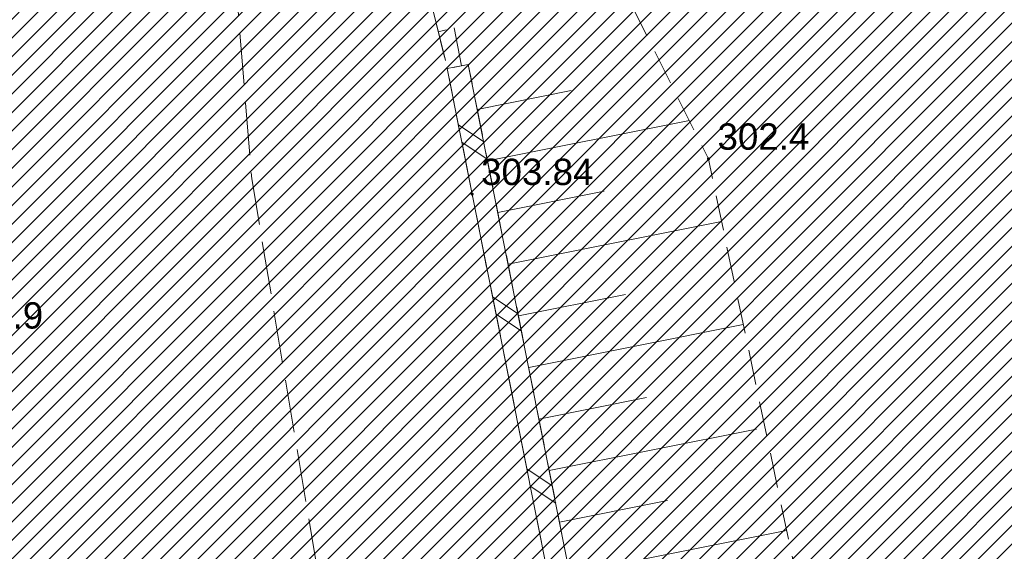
# Model space of a CAD drawing. Header units: metres. Extents: x 6567444 to 13135881, y 5574237 to 11149086.
# Tile 162 of 212: x 6567864 to 6567892, y 5574534 to 5574549. Entities that reach past the tile are written whole.
import ezdxf

# ---------------------------------------------------------------- set-up
doc = ezdxf.new("R2010")
doc.units = ezdxf.units.M
for name, pattern in [('_MDCP$0$L_0_04', [1.5, 1, -0.5]), ('_MDCP$1$L_0_06', [2, 1.5, -0.5]), ('GE.I.6640.1.468.2024_MDCP_dodatkowe pomiary_12.03.2026$0$L_0_04', [1.5, 1, -0.5]), ('GE.I.6640.1.468.2024_MDCP_dodatkowe pomiary_12.03.2026$0$L_0_06', [2, 1.5, -0.5])]:
    doc.linetypes.add(name, pattern=pattern)
for name, color, linetype, lineweight in [('_MDCP$0$KR_ObiektKarto', 7, 'Continuous', 18), ('_MDCP$0$OT_Budowle', 7, 'Continuous', 18), ('_MDCP$0$OT_Komunikacja', 7, 'Continuous', 18), ('_MDCP$0$OT_Skarpa', 7, 'Continuous', 18), ('_MDCP$0$OTRN', 7, 'Continuous', 13), ('_MDCP$0$OTRS', 7, 'Continuous', 13), ('_MDCP$0$OTRS_O', 7, 'Continuous', 20), ('GE.I.6640.1.468.2024_MDCP_dodatkowe pomiary_12.03.2026$0$KR_ObiektKarto', 7, 'Continuous', 18), ('GE.I.6640.1.468.2024_MDCP_dodatkowe pomiary_12.03.2026$0$OT_Budowle', 7, 'Continuous', 18), ('GE.I.6640.1.468.2024_MDCP_dodatkowe pomiary_12.03.2026$0$OT_Komunikacja', 7, 'Continuous', 18), ('GE.I.6640.1.468.2024_MDCP_dodatkowe pomiary_12.03.2026$0$OT_Skarpa', 7, 'Continuous', 18), ('GE.I.6640.1.468.2024_MDCP_dodatkowe pomiary_12.03.2026$0$OTRN', 7, 'Continuous', 13), ('GE.I.6640.1.468.2024_MDCP_dodatkowe pomiary_12.03.2026$0$OTRS', 7, 'Continuous', 13), ('GE.I.6640.1.468.2024_MDCP_dodatkowe pomiary_12.03.2026$0$OTRS_O', 7, 'Continuous', 20)]:
    doc.layers.add(name, color=color, linetype=linetype, lineweight=lineweight)
for name, color, linetype in [('_MDCP$0$OTRN_O', 7, 'Continuous'), ('FORMA - Arch 01 - PZT 1 Strefy', 7, 'Continuous'), ('GE.I.6640.1.468.2024_MDCP_dodatkowe pomiary_12.03.2026$0$OTRN_O', 7, 'Continuous')]:
    doc.layers.add(name, color=color, linetype=linetype)
doc.styles.add('_MDCP$0$BDOT', font='arial.ttf', dxfattribs={"width": 0.9})
doc.styles.add('GE.I.6640.1.468.2024_MDCP_dodatkowe pomiary_12.03.2026$0$BDOT', font='arial.ttf', dxfattribs={"width": 0.9})
pattern_1 = [(45, (0, 0), (-0.265165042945, 0.265165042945), [])]

# ---------------------------------------------------------------- blocks, each defined once
blk = doc.blocks.new('_MDCP$0$OTRN')
at = {"layer": '_MDCP$0$OTRN', "color": 0, "const_width": 0.09}
blk.add_lwpolyline([(-0.045, 0, 1), (0.045, 0, 1)], format="xyb", close=True, dxfattribs=at)
at = {"layer": '_MDCP$0$OTRN_O', "color": 0, "style": '_MDCP$0$BDOT'}
blk.add_attdef('RZEDNA', (0.514, 0.515), '', height=1.5, dxfattribs=at)
blk = doc.blocks.new('_MDCP$0$OTRS')
at = {"layer": '_MDCP$0$OTRS', "color": 0, "lineweight": -3, "const_width": 0.09}
blk.add_lwpolyline([(-0.045, 0, 1), (0.045, 0, 1)], format="xyb", close=True, dxfattribs=at)
at = {"layer": '_MDCP$0$OTRS_O', "color": 0, "style": '_MDCP$0$BDOT'}
blk.add_attdef('RZEDNA', (0.514, 0.515), '', height=1.5, dxfattribs=at)
blk = doc.blocks.new('_MDCP')
at = {"layer": '_MDCP$0$KR_ObiektKarto', "linetype": 'Continuous', "lineweight": 18, "flags": 128}
for points in [[(6567876.002, 5574548.871), (6567876.228, 5574548.926)], [(6567876.67, 5574547.902), (6567876.454, 5574548.982)], [(6567877.115, 5574546.659), (6567879.793, 5574547.193)], [(6567877.409, 5574545.188), (6567883.167, 5574546.337)], [(6567877.702, 5574543.717), (6567880.74, 5574544.323)], [(6567877.996, 5574542.246), (6567884.087, 5574543.461)], [(6567878.289, 5574540.775), (6567881.343, 5574541.384)], [(6567878.582, 5574539.304), (6567884.706, 5574540.525)], [(6567878.876, 5574537.833), (6567881.945, 5574538.445)], [(6567879.169, 5574536.362), (6567885.086, 5574537.542)], [(6567879.463, 5574534.891), (6567882.548, 5574535.506)], [(6567879.756, 5574533.42), (6567885.943, 5574534.654)]]:
    blk.add_lwpolyline(points, dxfattribs=at)
at = {"layer": '_MDCP$0$KR_ObiektKarto', "linetype": 'Continuous', "lineweight": 13, "flags": 128}
for points in [[(6567877.3, 5574545.733), (6567876.578, 5574546.215)], [(6567877.398, 5574545.243), (6567876.675, 5574545.725)], [(6567878.278, 5574540.83), (6567877.553, 5574541.314)], [(6567878.376, 5574540.34), (6567877.65, 5574540.824)], [(6567879.256, 5574535.927), (6567878.529, 5574536.412)], [(6567879.354, 5574535.436), (6567878.627, 5574535.921)]]:
    blk.add_lwpolyline(points, dxfattribs=at)
at = {"layer": '_MDCP$0$OT_Budowle', "color": 7, "linetype": 'Continuous', "lineweight": 18, "flags": 128}
blk.add_lwpolyline([(6567876.26, 5574547.82), (6567876.86, 5574547.94), (6567884.01, 5574512.09), (6567891.1, 5574476.46), (6567890.5, 5574476.33), (6567882.96, 5574514.19), (6567879.87, 5574529.68), (6567876.97, 5574544.24)], close=True, dxfattribs=at)
at = {"layer": '_MDCP$0$OT_Komunikacja', "color": 7, "linetype": '_MDCP$1$L_0_06', "lineweight": 18, "flags": 128}
blk.add_lwpolyline([(6567882.96, 5574514.19), (6567888.44, 5574477.38), (6567889.21, 5574475.79), (6567889.95, 5574474.97), (6567890.49, 5574474.7), (6567893.61, 5574473.71), (6567902.37, 5574471.63), (6567913.26, 5574468.91), (6567913.873, 5574468.734), (6567913.06, 5574465.175), (6567909.46, 5574465.92), (6567901.4, 5574466.74), (6567896.97, 5574466.97), (6567892.9, 5574468.19), (6567889.15, 5574469.24), (6567888, 5574469.69), (6567887.04, 5574470.68), (6567886.14, 5574472.85), (6567879.8, 5574500.83), (6567875.93, 5574514.86), (6567873.96, 5574525.12), (6567870.68, 5574544.68), (6567869.69, 5574556.86), (6567875.1, 5574558.32), (6567875.46, 5574553.45), (6567875.76, 5574549.86), (6567876.26, 5574547.82), (6567876.97, 5574544.24), (6567879.87, 5574529.68)], close=True, dxfattribs=at)
at = {"layer": '_MDCP$0$OT_Skarpa', "color": 7, "linetype": '_MDCP$0$L_0_04', "lineweight": 18, "flags": 128}
blk.add_lwpolyline([(6567884.01, 5574512.09), (6567876.86, 5574547.94), (6567876.26, 5574547.82), (6567875.76, 5574549.86), (6567876.05, 5574552.23), (6567876.57, 5574555.45), (6567878.39, 5574559.18), (6567897.71, 5574564.07), (6567907.99, 5574566.63), (6567917.65, 5574568.74), (6567919.76, 5574567.97), (6567921.57, 5574566.16), (6567922.3, 5574563.38), (6567924.42, 5574554.5), (6567927.48, 5574539.93), (6567930.14, 5574525.19), (6567933.11, 5574509.36), (6567935.59, 5574495.65), (6567937.29, 5574485.32), (6567934.85, 5574495.46), (6567931.87, 5574510.28), (6567928.6, 5574524.67), (6567925.41, 5574540.18), (6567922.33, 5574553.8), (6567920.26, 5574561.93), (6567918.72, 5574564.81), (6567916.89, 5574565.72), (6567903.79, 5574562.41), (6567889, 5574558.66), (6567880.87, 5574556.37), (6567881, 5574553.22), (6567881.08, 5574550.51), (6567883.71, 5574545.25), (6567886.81, 5574530.54), (6567887.46, 5574525.34), (6567888.95, 5574514.16)], close=True, dxfattribs=at)
at = {"layer": '_MDCP$0$OTRN', "color": 14, "xscale": 0.5, "yscale": 0.5, "zscale": 0.5}
for p, values in [((6567883.713, 5574545.251, 302.402), {'RZEDNA': '302.4'}), ((6567861.85, 5574540.153, 303.86), {'RZEDNA': '303.9'})]:
    blk.add_blockref('_MDCP$0$OTRN', p, dxfattribs=at).add_auto_attribs(values)
at = {"layer": '_MDCP$0$OTRS', "xscale": 0.5, "yscale": 0.5, "zscale": 0.5}
blk.add_blockref('_MDCP$0$OTRS', (6567876.969, 5574544.245, 303.839), dxfattribs=at).add_auto_attribs({'RZEDNA': '303.84'})
blk = doc.blocks.new('GE.I.6640.1.468.2024_MDCP_dodatkowe pomiary_12.03.2026$0$OTRN')
at = {"layer": 'GE.I.6640.1.468.2024_MDCP_dodatkowe pomiary_12.03.2026$0$OTRN', "color": 0, "const_width": 0.09}
blk.add_lwpolyline([(-0.045, 0, 1), (0.045, 0, 1)], format="xyb", close=True, dxfattribs=at)
at = {"layer": 'GE.I.6640.1.468.2024_MDCP_dodatkowe pomiary_12.03.2026$0$OTRN_O', "color": 0, "style": 'GE.I.6640.1.468.2024_MDCP_dodatkowe pomiary_12.03.2026$0$BDOT'}
blk.add_attdef('RZEDNA', (0.514, 0.515), '', height=1.5, dxfattribs=at)
blk = doc.blocks.new('GE.I.6640.1.468.2024_MDCP_dodatkowe pomiary_12.03.2026$0$OTRS')
at = {"layer": 'GE.I.6640.1.468.2024_MDCP_dodatkowe pomiary_12.03.2026$0$OTRS', "color": 0, "lineweight": -3, "const_width": 0.09}
blk.add_lwpolyline([(-0.045, 0, 1), (0.045, 0, 1)], format="xyb", close=True, dxfattribs=at)
at = {"layer": 'GE.I.6640.1.468.2024_MDCP_dodatkowe pomiary_12.03.2026$0$OTRS_O', "color": 0, "style": 'GE.I.6640.1.468.2024_MDCP_dodatkowe pomiary_12.03.2026$0$BDOT'}
blk.add_attdef('RZEDNA', (0.514, 0.515), '', height=1.5, dxfattribs=at)
blk = doc.blocks.new('GE.I.6640.1.468.2024_MDCP_dodatkowe pomiary_12.03.2026')
at = {"layer": 'GE.I.6640.1.468.2024_MDCP_dodatkowe pomiary_12.03.2026$0$KR_ObiektKarto', "linetype": 'Continuous', "lineweight": 18, "flags": 128}
for points in [[(6567876.002, 5574548.871), (6567876.228, 5574548.926)], [(6567876.67, 5574547.902), (6567876.454, 5574548.982)], [(6567877.115, 5574546.659), (6567879.793, 5574547.193)], [(6567877.409, 5574545.188), (6567883.167, 5574546.337)], [(6567877.702, 5574543.717), (6567880.74, 5574544.323)], [(6567877.996, 5574542.246), (6567884.087, 5574543.461)], [(6567878.289, 5574540.775), (6567881.343, 5574541.384)], [(6567878.582, 5574539.304), (6567884.706, 5574540.525)], [(6567878.876, 5574537.833), (6567881.945, 5574538.445)], [(6567879.169, 5574536.362), (6567885.086, 5574537.542)], [(6567879.463, 5574534.891), (6567882.548, 5574535.506)], [(6567879.756, 5574533.42), (6567885.943, 5574534.654)]]:
    blk.add_lwpolyline(points, dxfattribs=at)
at = {"layer": 'GE.I.6640.1.468.2024_MDCP_dodatkowe pomiary_12.03.2026$0$KR_ObiektKarto', "linetype": 'Continuous', "lineweight": 13, "flags": 128}
for points in [[(6567877.3, 5574545.733), (6567876.578, 5574546.215)], [(6567877.398, 5574545.243), (6567876.675, 5574545.725)], [(6567878.278, 5574540.83), (6567877.553, 5574541.314)], [(6567878.376, 5574540.34), (6567877.65, 5574540.824)], [(6567879.256, 5574535.927), (6567878.529, 5574536.412)], [(6567879.354, 5574535.436), (6567878.627, 5574535.921)]]:
    blk.add_lwpolyline(points, dxfattribs=at)
at = {"layer": 'GE.I.6640.1.468.2024_MDCP_dodatkowe pomiary_12.03.2026$0$OT_Budowle', "color": 7, "linetype": 'Continuous', "lineweight": 18, "flags": 128}
blk.add_lwpolyline([(6567876.26, 5574547.82), (6567876.86, 5574547.94), (6567884.01, 5574512.09), (6567891.1, 5574476.46), (6567890.5, 5574476.33), (6567882.96, 5574514.19), (6567879.87, 5574529.68), (6567876.97, 5574544.24)], close=True, dxfattribs=at)
at = {"layer": 'GE.I.6640.1.468.2024_MDCP_dodatkowe pomiary_12.03.2026$0$OT_Komunikacja', "color": 7, "linetype": 'GE.I.6640.1.468.2024_MDCP_dodatkowe pomiary_12.03.2026$0$L_0_06', "lineweight": 18, "flags": 128}
blk.add_lwpolyline([(6567882.96, 5574514.19), (6567888.44, 5574477.38), (6567889.21, 5574475.79), (6567889.95, 5574474.97), (6567890.49, 5574474.7), (6567893.61, 5574473.71), (6567902.37, 5574471.63), (6567913.26, 5574468.91), (6567913.873, 5574468.734), (6567913.06, 5574465.175), (6567909.46, 5574465.92), (6567901.4, 5574466.74), (6567896.97, 5574466.97), (6567892.9, 5574468.19), (6567889.15, 5574469.24), (6567888, 5574469.69), (6567887.04, 5574470.68), (6567886.14, 5574472.85), (6567879.8, 5574500.83), (6567875.93, 5574514.86), (6567873.96, 5574525.12), (6567870.68, 5574544.68), (6567869.69, 5574556.86), (6567875.1, 5574558.32), (6567875.46, 5574553.45), (6567875.76, 5574549.86), (6567876.26, 5574547.82), (6567876.97, 5574544.24), (6567879.87, 5574529.68)], close=True, dxfattribs=at)
at = {"layer": 'GE.I.6640.1.468.2024_MDCP_dodatkowe pomiary_12.03.2026$0$OT_Skarpa', "color": 7, "linetype": 'GE.I.6640.1.468.2024_MDCP_dodatkowe pomiary_12.03.2026$0$L_0_04', "lineweight": 18, "flags": 128}
blk.add_lwpolyline([(6567884.01, 5574512.09), (6567876.86, 5574547.94), (6567876.26, 5574547.82), (6567875.76, 5574549.86), (6567876.05, 5574552.23), (6567876.57, 5574555.45), (6567878.39, 5574559.18), (6567897.71, 5574564.07), (6567907.99, 5574566.63), (6567917.65, 5574568.74), (6567919.76, 5574567.97), (6567921.57, 5574566.16), (6567922.3, 5574563.38), (6567924.42, 5574554.5), (6567927.48, 5574539.93), (6567930.14, 5574525.19), (6567933.11, 5574509.36), (6567935.59, 5574495.65), (6567937.29, 5574485.32), (6567934.85, 5574495.46), (6567931.87, 5574510.28), (6567928.6, 5574524.67), (6567925.41, 5574540.18), (6567922.33, 5574553.8), (6567920.26, 5574561.93), (6567918.72, 5574564.81), (6567916.89, 5574565.72), (6567903.79, 5574562.41), (6567889, 5574558.66), (6567880.87, 5574556.37), (6567881, 5574553.22), (6567881.08, 5574550.51), (6567883.71, 5574545.25), (6567886.81, 5574530.54), (6567887.46, 5574525.34), (6567888.95, 5574514.16)], close=True, dxfattribs=at)
at = {"layer": 'GE.I.6640.1.468.2024_MDCP_dodatkowe pomiary_12.03.2026$0$OTRN', "color": 14, "xscale": 0.5, "yscale": 0.5, "zscale": 0.5}
for p, values in [((6567883.713, 5574545.251, 302.402), {'RZEDNA': '302.4'}), ((6567861.85, 5574540.153, 303.86), {'RZEDNA': '303.9'})]:
    blk.add_blockref('GE.I.6640.1.468.2024_MDCP_dodatkowe pomiary_12.03.2026$0$OTRN', p, dxfattribs=at).add_auto_attribs(values)
at = {"layer": 'GE.I.6640.1.468.2024_MDCP_dodatkowe pomiary_12.03.2026$0$OTRS', "xscale": 0.5, "yscale": 0.5, "zscale": 0.5}
blk.add_blockref('GE.I.6640.1.468.2024_MDCP_dodatkowe pomiary_12.03.2026$0$OTRS', (6567876.969, 5574544.245, 303.839), dxfattribs=at).add_auto_attribs({'RZEDNA': '303.84'})

msp = doc.modelspace()

# ---------------------------------------------------------------- block references
at = {"layer": 'Defpoints'}
msp.add_blockref('GE.I.6640.1.468.2024_MDCP_dodatkowe pomiary_12.03.2026', (0, 0), dxfattribs=at)

# ---------------------------------------------------------------- next in the draw order: block references
msp.add_blockref('_MDCP', (0, 0))

# ---------------------------------------------------------------- next in the draw order: hatches: boundary and pattern name
at = {"layer": 'FORMA - Arch 01 - PZT 1 Strefy', "linetype": 'Continuous', "lineweight": 0, "true_color": 0x577933}
h = msp.add_hatch(dxfattribs=at)
h.set_pattern_fill('ANSI31', color=77, scale=3, style=0)
h.set_pattern_definition(pattern_1)
h.paths.add_polyline_path([(6567829, 5574517.24), (6567842.398, 5574471.118), (6567844.165, 5574471.632), (6567846.931, 5574462.111), (6567846.967, 5574484.472), (6567835.736, 5574536.73), (6567846.642, 5574539.074), (6567844.864, 5574547.35), (6567918.571, 5574563.191), (6567935.605, 5574483.933), (6567930.975, 5574476.768), (6567931.227, 5574475.595), (6567933.57, 5574476.098, 0.216609), (6567938.884, 5574480.085), (6567921.55, 5574567.86), (6567849.267, 5574550.953), (6567830.11, 5574546.47)])
at = {"layer": 'FORMA - Arch 01 - PZT 1 Strefy', "linetype": 'Continuous', "lineweight": 0, "ltscale": 5, "true_color": 0xf0e6d9}
h = msp.add_hatch(dxfattribs=at)
h.set_pattern_fill('ANSI31', color=254, scale=3, style=0)
h.set_pattern_definition(pattern_1)
h.paths.add_polyline_path([(6567838.111, 5574535.195), (6567853.217, 5574464.912), (6567877.761, 5574470.187), (6567866.729, 5574521.517), (6567916.781, 5574532.275), (6567914.712, 5574541.905), (6567920.576, 5574543.165), (6567916.794, 5574560.763), (6567847.239, 5574545.815), (6567849.018, 5574537.539)])

doc.saveas('drawing.dxf')
